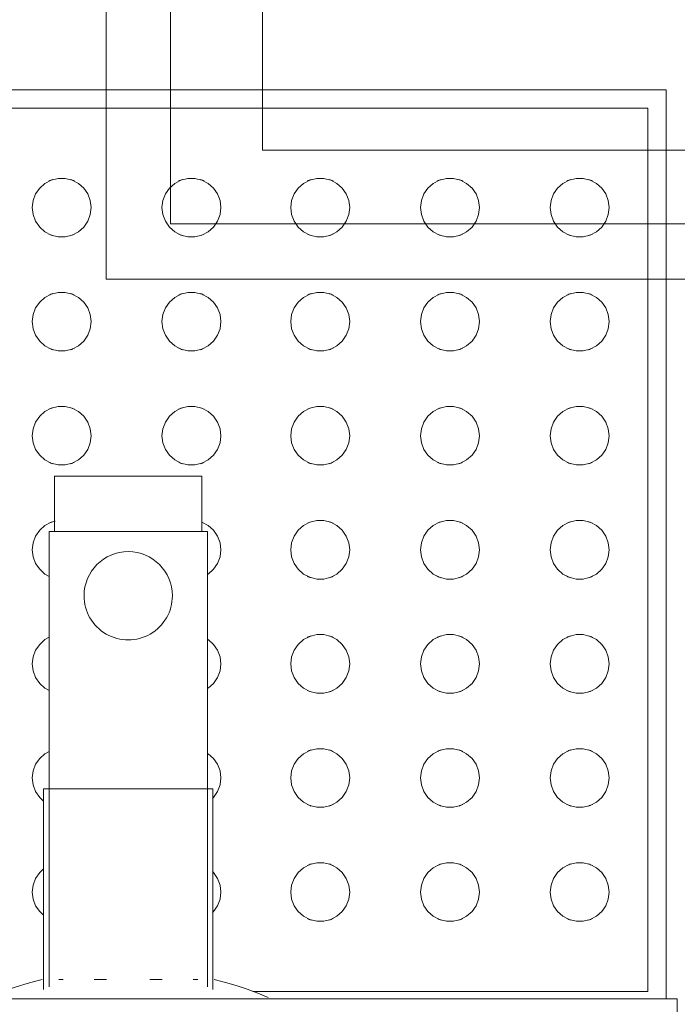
# Model space of a CAD drawing. Header units: metres. Extents: x 1.8 to 43.6, y -74.3 to -47.
# Tile 9 of 256: x 6.883 to 7.062, y -70.965 to -70.698. Entities that reach past the tile are written whole.
import ezdxf

# ---------------------------------------------------------------- set-up
doc = ezdxf.new("R2010")
doc.units = ezdxf.units.M
doc.layers.add('A-GENM', color=7, linetype='Continuous', lineweight=18)
doc.layers.add('E-LITE-EQPM', color=7, linetype='Continuous', lineweight=18)

# ---------------------------------------------------------------- blocks, each defined once
blk = doc.blocks.new('Grupo1_TIP_19dez18_BebedouroRefrig_BebedouroIndustrial100litros_ABDI-MDIC - Grupo1_TIP_19dez18_BebedouroRefrig_BebedouroIndustrial100litros_ABDI-MDIC-5384539-TÉRREO _0_32m - FRIGORÍFICA')
at = {"layer": 'A-GENM', "color": 253, "true_color": 0xaaaaaa}
for p, q in [((-0.343, 0.243), (-0.343, -0.243)), ((-0.343, -0.243), (0.343, -0.243)), ((-0.34, -0.49), (-0.34, -0.24299)), ((-0.335, -0.485), (-0.335, -0.245)), ((-0.335, -0.245), (-0.22768, -0.245)), ((-0.21681, -0.2455), (-0.21681, -0.3)), ((-0.17081, -0.3), (-0.17081, -0.2455)), ((-0.21714, -0.24819), (-0.21719, -0.24819)), ((-0.21714, -0.24819), (-0.21719, -0.24819)), ((-0.21531, -0.24623), (-0.21531, -0.37)), ((-0.21147, -0.24819), (-0.21272, -0.24819)), ((-0.19969, -0.24819), (-0.20307, -0.24819)), ((-0.18455, -0.24819), (-0.18794, -0.24819)), ((-0.17494, -0.24819), (-0.17616, -0.24819)), ((-0.17231, -0.37), (-0.17231, -0.24623)), ((-0.21681, -0.3), (-0.17081, -0.3)), ((-0.21531, -0.37), (-0.17231, -0.37)), ((-0.21381, -0.37), (-0.21381, -0.385)), ((-0.17381, -0.385), (-0.17381, -0.37)), ((-0.21381, -0.385), (-0.17381, -0.385)), ((0.335, -0.485), (-0.335, -0.485)), ((0.34, -0.49), (-0.34, -0.49))]:
    blk.add_line(p, q, dxfattribs=at)
at = {"layer": 'A-GENM', "color": 253, "true_color": 0xaaaaaa, "flags": 128}
for points in [[(-0.21719, -0.24819), (-0.2202, -0.24745), (-0.22318, -0.24659), (-0.22612, -0.24562), (-0.22902, -0.24452), (-0.23188, -0.24331)], [(-0.15507, -0.243), (-0.15754, -0.24409), (-0.16042, -0.24523), (-0.16335, -0.24625), (-0.16632, -0.24715), (-0.16932, -0.24793), (-0.17044, -0.24819)], [(-0.32448, -0.272), (-0.32424, -0.27009), (-0.32356, -0.26828), (-0.32246, -0.2667), (-0.32102, -0.26542), (-0.31931, -0.26452), (-0.31744, -0.26406), (-0.31551, -0.26406), (-0.31364, -0.26452), (-0.31193, -0.26542), (-0.31049, -0.2667), (-0.30939, -0.26828), (-0.30871, -0.27009), (-0.30848, -0.272)], [(-0.28923, -0.272), (-0.289, -0.27009), (-0.28831, -0.26828), (-0.28722, -0.2667), (-0.28577, -0.26542), (-0.28407, -0.26452), (-0.28219, -0.26406), (-0.28027, -0.26406), (-0.27839, -0.26452), (-0.27669, -0.26542), (-0.27524, -0.2667), (-0.27415, -0.26828), (-0.27346, -0.27009), (-0.27323, -0.272)], [(-0.25398, -0.272), (-0.25375, -0.27009), (-0.25307, -0.26828), (-0.25197, -0.2667), (-0.25053, -0.26542), (-0.24882, -0.26452), (-0.24695, -0.26406), (-0.24502, -0.26406), (-0.24315, -0.26452), (-0.24144, -0.26542), (-0.24, -0.2667), (-0.2389, -0.26828), (-0.23822, -0.27009), (-0.23798, -0.272)], [(-0.21898, -0.272), (-0.21875, -0.27009), (-0.21807, -0.26828), (-0.21697, -0.2667), (-0.21674, -0.26644)], [(-0.17078, -0.26572), (-0.16975, -0.2667), (-0.16865, -0.26828), (-0.16797, -0.27009), (-0.16774, -0.272)], [(-0.30848, -0.272), (-0.30871, -0.27391), (-0.30939, -0.27572), (-0.31049, -0.2773), (-0.31193, -0.27858), (-0.31364, -0.27948), (-0.31551, -0.27994), (-0.31744, -0.27994), (-0.31931, -0.27948), (-0.32102, -0.27858), (-0.32246, -0.2773), (-0.32356, -0.27572), (-0.32424, -0.27391), (-0.32448, -0.272)], [(-0.27323, -0.272), (-0.27346, -0.27391), (-0.27415, -0.27572), (-0.27524, -0.2773), (-0.27669, -0.27858), (-0.27839, -0.27948), (-0.28027, -0.27994), (-0.28219, -0.27994), (-0.28407, -0.27948), (-0.28577, -0.27858), (-0.28722, -0.2773), (-0.28831, -0.27572), (-0.289, -0.27391), (-0.28923, -0.272)], [(-0.23798, -0.272), (-0.23822, -0.27391), (-0.2389, -0.27572), (-0.24, -0.2773), (-0.24144, -0.27858), (-0.24315, -0.27948), (-0.24502, -0.27994), (-0.24695, -0.27994), (-0.24882, -0.27948), (-0.25053, -0.27858), (-0.25197, -0.2773), (-0.25307, -0.27572), (-0.25375, -0.27391), (-0.25398, -0.272)], [(-0.21674, -0.27756), (-0.21697, -0.2773), (-0.21807, -0.27572), (-0.21875, -0.27391), (-0.21898, -0.272)], [(-0.16774, -0.272), (-0.16797, -0.27391), (-0.16865, -0.27572), (-0.16975, -0.2773), (-0.17078, -0.27828)], [(-0.32448, -0.303), (-0.32424, -0.30109), (-0.32356, -0.29928), (-0.32246, -0.2977), (-0.32102, -0.29642), (-0.31931, -0.29552), (-0.31744, -0.29506), (-0.31551, -0.29506), (-0.31364, -0.29552), (-0.31193, -0.29642), (-0.31049, -0.2977), (-0.30939, -0.29928), (-0.30871, -0.30109), (-0.30848, -0.303)], [(-0.28923, -0.303), (-0.289, -0.30109), (-0.28831, -0.29928), (-0.28722, -0.2977), (-0.28577, -0.29642), (-0.28407, -0.29552), (-0.28219, -0.29506), (-0.28027, -0.29506), (-0.27839, -0.29552), (-0.27669, -0.29642), (-0.27524, -0.2977), (-0.27415, -0.29928), (-0.27346, -0.30109), (-0.27323, -0.303)], [(-0.25398, -0.303), (-0.25375, -0.30109), (-0.25307, -0.29928), (-0.25197, -0.2977), (-0.25053, -0.29642), (-0.24882, -0.29552), (-0.24695, -0.29506), (-0.24502, -0.29506), (-0.24315, -0.29552), (-0.24144, -0.29642), (-0.24, -0.2977), (-0.2389, -0.29928), (-0.23822, -0.30109), (-0.23798, -0.303)], [(-0.17078, -0.29672), (-0.16975, -0.2977), (-0.16865, -0.29928), (-0.16797, -0.30109), (-0.16774, -0.303)], [(-0.21898, -0.303), (-0.21875, -0.30109), (-0.21807, -0.29928), (-0.21697, -0.2977), (-0.21674, -0.29744)], [(-0.30848, -0.303), (-0.30871, -0.30491), (-0.30939, -0.30672), (-0.31049, -0.3083), (-0.31193, -0.30958), (-0.31364, -0.31048), (-0.31551, -0.31094), (-0.31744, -0.31094), (-0.31931, -0.31048), (-0.32102, -0.30958), (-0.32246, -0.3083), (-0.32356, -0.30672), (-0.32424, -0.30491), (-0.32448, -0.303)], [(-0.27323, -0.303), (-0.27346, -0.30491), (-0.27415, -0.30672), (-0.27524, -0.3083), (-0.27669, -0.30958), (-0.27839, -0.31048), (-0.28027, -0.31094), (-0.28219, -0.31094), (-0.28407, -0.31048), (-0.28577, -0.30958), (-0.28722, -0.3083), (-0.28831, -0.30672), (-0.289, -0.30491), (-0.28923, -0.303)], [(-0.23798, -0.303), (-0.23822, -0.30491), (-0.2389, -0.30672), (-0.24, -0.3083), (-0.24144, -0.30958), (-0.24315, -0.31048), (-0.24502, -0.31094), (-0.24695, -0.31094), (-0.24882, -0.31048), (-0.25053, -0.30958), (-0.25197, -0.3083), (-0.25307, -0.30672), (-0.25375, -0.30491), (-0.25398, -0.303)], [(-0.21553, -0.30958), (-0.21697, -0.3083), (-0.21807, -0.30672), (-0.21875, -0.30491), (-0.21898, -0.303)], [(-0.16774, -0.303), (-0.16797, -0.30491), (-0.16865, -0.30672), (-0.16975, -0.3083), (-0.17119, -0.30958), (-0.17229, -0.31022)], [(-0.32448, -0.334), (-0.32424, -0.33209), (-0.32356, -0.33028), (-0.32246, -0.3287), (-0.32102, -0.32742), (-0.31931, -0.32652), (-0.31744, -0.32606), (-0.31551, -0.32606), (-0.31364, -0.32652), (-0.31193, -0.32742), (-0.31049, -0.3287), (-0.30939, -0.33028), (-0.30871, -0.33209), (-0.30848, -0.334)], [(-0.28923, -0.334), (-0.289, -0.33209), (-0.28831, -0.33028), (-0.28722, -0.3287), (-0.28577, -0.32742), (-0.28407, -0.32652), (-0.28219, -0.32606), (-0.28027, -0.32606), (-0.27839, -0.32652), (-0.27669, -0.32742), (-0.27524, -0.3287), (-0.27415, -0.33028), (-0.27346, -0.33209), (-0.27323, -0.334)], [(-0.25398, -0.334), (-0.25375, -0.33209), (-0.25307, -0.33028), (-0.25197, -0.3287), (-0.25053, -0.32742), (-0.24882, -0.32652), (-0.24695, -0.32606), (-0.24502, -0.32606), (-0.24315, -0.32652), (-0.24144, -0.32742), (-0.24, -0.3287), (-0.2389, -0.33028), (-0.23822, -0.33209), (-0.23798, -0.334)], [(-0.21898, -0.334), (-0.21875, -0.33209), (-0.21807, -0.33028), (-0.21697, -0.3287), (-0.21553, -0.32742)], [(-0.17229, -0.32678), (-0.17119, -0.32742), (-0.16975, -0.3287), (-0.16865, -0.33028), (-0.16797, -0.33209), (-0.16774, -0.334)], [(-0.30848, -0.334), (-0.30871, -0.33591), (-0.30939, -0.33772), (-0.31049, -0.3393), (-0.31193, -0.34058), (-0.31364, -0.34148), (-0.31551, -0.34194), (-0.31744, -0.34194), (-0.31931, -0.34148), (-0.32102, -0.34058), (-0.32246, -0.3393), (-0.32356, -0.33772), (-0.32424, -0.33591), (-0.32448, -0.334)], [(-0.27323, -0.334), (-0.27346, -0.33591), (-0.27415, -0.33772), (-0.27524, -0.3393), (-0.27669, -0.34058), (-0.27839, -0.34148), (-0.28027, -0.34194), (-0.28219, -0.34194), (-0.28407, -0.34148), (-0.28577, -0.34058), (-0.28722, -0.3393), (-0.28831, -0.33772), (-0.289, -0.33591), (-0.28923, -0.334)], [(-0.23798, -0.334), (-0.23822, -0.33591), (-0.2389, -0.33772), (-0.24, -0.3393), (-0.24144, -0.34058), (-0.24315, -0.34148), (-0.24502, -0.34194), (-0.24695, -0.34194), (-0.24882, -0.34148), (-0.25053, -0.34058), (-0.25197, -0.3393), (-0.25307, -0.33772), (-0.25375, -0.33591), (-0.25398, -0.334)], [(-0.21553, -0.34058), (-0.21697, -0.3393), (-0.21807, -0.33772), (-0.21875, -0.33591), (-0.21898, -0.334)], [(-0.16774, -0.334), (-0.16797, -0.33591), (-0.16865, -0.33772), (-0.16975, -0.3393), (-0.17119, -0.34058), (-0.17229, -0.34122)], [(-0.32448, -0.365), (-0.32424, -0.36309), (-0.32356, -0.36128), (-0.32246, -0.3597), (-0.32102, -0.35842), (-0.31931, -0.35752), (-0.31744, -0.35706), (-0.31551, -0.35706), (-0.31364, -0.35752), (-0.31193, -0.35842), (-0.31049, -0.3597), (-0.30939, -0.36128), (-0.30871, -0.36309), (-0.30848, -0.365)], [(-0.28923, -0.365), (-0.289, -0.36309), (-0.28831, -0.36128), (-0.28722, -0.3597), (-0.28577, -0.35842), (-0.28407, -0.35752), (-0.28219, -0.35706), (-0.28027, -0.35706), (-0.27839, -0.35752), (-0.27669, -0.35842), (-0.27524, -0.3597), (-0.27415, -0.36128), (-0.27346, -0.36309), (-0.27323, -0.365)], [(-0.25398, -0.365), (-0.25375, -0.36309), (-0.25307, -0.36128), (-0.25197, -0.3597), (-0.25053, -0.35842), (-0.24882, -0.35752), (-0.24695, -0.35706), (-0.24502, -0.35706), (-0.24315, -0.35752), (-0.24144, -0.35842), (-0.24, -0.3597), (-0.2389, -0.36128), (-0.23822, -0.36309), (-0.23798, -0.365)], [(-0.21898, -0.365), (-0.21875, -0.36309), (-0.21807, -0.36128), (-0.21697, -0.3597), (-0.21553, -0.35842)], [(-0.17229, -0.35778), (-0.17119, -0.35842), (-0.16975, -0.3597), (-0.16865, -0.36128), (-0.16797, -0.36309), (-0.16774, -0.365)], [(-0.30848, -0.365), (-0.30871, -0.36691), (-0.30939, -0.36872), (-0.31049, -0.3703), (-0.31193, -0.37158), (-0.31364, -0.37248), (-0.31551, -0.37294), (-0.31744, -0.37294), (-0.31931, -0.37248), (-0.32102, -0.37158), (-0.32246, -0.3703), (-0.32356, -0.36872), (-0.32424, -0.36691), (-0.32448, -0.365)], [(-0.27323, -0.365), (-0.27346, -0.36691), (-0.27415, -0.36872), (-0.27524, -0.3703), (-0.27669, -0.37158), (-0.27839, -0.37248), (-0.28027, -0.37294), (-0.28219, -0.37294), (-0.28407, -0.37248), (-0.28577, -0.37158), (-0.28722, -0.3703), (-0.28831, -0.36872), (-0.289, -0.36691), (-0.28923, -0.365)], [(-0.23798, -0.365), (-0.23822, -0.36691), (-0.2389, -0.36872), (-0.24, -0.3703), (-0.24144, -0.37158), (-0.24315, -0.37248), (-0.24502, -0.37294), (-0.24695, -0.37294), (-0.24882, -0.37248), (-0.25053, -0.37158), (-0.25197, -0.3703), (-0.25307, -0.36872), (-0.25375, -0.36691), (-0.25398, -0.365)], [(-0.21382, -0.37248), (-0.21553, -0.37158), (-0.21697, -0.3703), (-0.21807, -0.36872), (-0.21875, -0.36691), (-0.21898, -0.365)], [(-0.16774, -0.365), (-0.16797, -0.36691), (-0.16865, -0.36872), (-0.16975, -0.3703), (-0.17119, -0.37158), (-0.1729, -0.37248), (-0.17392, -0.37279)], [(-0.32448, -0.396), (-0.32424, -0.39409), (-0.32356, -0.39228), (-0.32246, -0.3907), (-0.32102, -0.38942), (-0.31931, -0.38852), (-0.31744, -0.38806), (-0.31551, -0.38806), (-0.31364, -0.38852), (-0.31193, -0.38942), (-0.31049, -0.3907), (-0.30939, -0.39228), (-0.30871, -0.39409), (-0.30848, -0.396)], [(-0.28923, -0.396), (-0.289, -0.39409), (-0.28831, -0.39228), (-0.28722, -0.3907), (-0.28577, -0.38942), (-0.28407, -0.38852), (-0.28219, -0.38806), (-0.28027, -0.38806), (-0.27839, -0.38852), (-0.27669, -0.38942), (-0.27524, -0.3907), (-0.27415, -0.39228), (-0.27346, -0.39409), (-0.27323, -0.396)], [(-0.25398, -0.396), (-0.25375, -0.39409), (-0.25307, -0.39228), (-0.25197, -0.3907), (-0.25053, -0.38942), (-0.24882, -0.38852), (-0.24695, -0.38806), (-0.24502, -0.38806), (-0.24315, -0.38852), (-0.24144, -0.38942), (-0.24, -0.3907), (-0.2389, -0.39228), (-0.23822, -0.39409), (-0.23798, -0.396)], [(-0.21898, -0.396), (-0.21875, -0.39409), (-0.21807, -0.39228), (-0.21697, -0.3907), (-0.21553, -0.38942), (-0.21382, -0.38852), (-0.21195, -0.38806), (-0.21002, -0.38806), (-0.20815, -0.38852), (-0.20644, -0.38942), (-0.205, -0.3907), (-0.2039, -0.39228), (-0.20322, -0.39409), (-0.20298, -0.396)], [(-0.18374, -0.396), (-0.18351, -0.39409), (-0.18282, -0.39228), (-0.18173, -0.3907), (-0.18028, -0.38942), (-0.17857, -0.38852), (-0.1767, -0.38806), (-0.17477, -0.38806), (-0.1729, -0.38852), (-0.17119, -0.38942), (-0.16975, -0.3907), (-0.16865, -0.39228), (-0.16797, -0.39409), (-0.16774, -0.396)], [(-0.30848, -0.396), (-0.30871, -0.39791), (-0.30939, -0.39972), (-0.31049, -0.4013), (-0.31193, -0.40258), (-0.31364, -0.40348), (-0.31551, -0.40394), (-0.31744, -0.40394), (-0.31931, -0.40348), (-0.32102, -0.40258), (-0.32246, -0.4013), (-0.32356, -0.39972), (-0.32424, -0.39791), (-0.32448, -0.396)], [(-0.27323, -0.396), (-0.27346, -0.39791), (-0.27415, -0.39972), (-0.27524, -0.4013), (-0.27669, -0.40258), (-0.27839, -0.40348), (-0.28027, -0.40394), (-0.28219, -0.40394), (-0.28407, -0.40348), (-0.28577, -0.40258), (-0.28722, -0.4013), (-0.28831, -0.39972), (-0.289, -0.39791), (-0.28923, -0.396)], [(-0.23798, -0.396), (-0.23822, -0.39791), (-0.2389, -0.39972), (-0.24, -0.4013), (-0.24144, -0.40258), (-0.24315, -0.40348), (-0.24502, -0.40394), (-0.24695, -0.40394), (-0.24882, -0.40348), (-0.25053, -0.40258), (-0.25197, -0.4013), (-0.25307, -0.39972), (-0.25375, -0.39791), (-0.25398, -0.396)], [(-0.20298, -0.396), (-0.20322, -0.39791), (-0.2039, -0.39972), (-0.205, -0.4013), (-0.20644, -0.40258), (-0.20815, -0.40348), (-0.21002, -0.40394), (-0.21195, -0.40394), (-0.21382, -0.40348), (-0.21553, -0.40258), (-0.21697, -0.4013), (-0.21807, -0.39972), (-0.21875, -0.39791), (-0.21898, -0.396)], [(-0.16774, -0.396), (-0.16797, -0.39791), (-0.16865, -0.39972), (-0.16975, -0.4013), (-0.17119, -0.40258), (-0.1729, -0.40348), (-0.17477, -0.40394), (-0.1767, -0.40394), (-0.17857, -0.40348), (-0.18028, -0.40258), (-0.18173, -0.4013), (-0.18282, -0.39972), (-0.18351, -0.39791), (-0.18374, -0.396)], [(-0.32448, -0.427), (-0.32424, -0.42509), (-0.32356, -0.42328), (-0.32246, -0.4217), (-0.32102, -0.42042), (-0.31931, -0.41952), (-0.31744, -0.41906), (-0.31551, -0.41906), (-0.31364, -0.41952), (-0.31193, -0.42042), (-0.31049, -0.4217), (-0.30939, -0.42328), (-0.30871, -0.42509), (-0.30848, -0.427)], [(-0.28923, -0.427), (-0.289, -0.42509), (-0.28831, -0.42328), (-0.28722, -0.4217), (-0.28577, -0.42042), (-0.28407, -0.41952), (-0.28219, -0.41906), (-0.28027, -0.41906), (-0.27839, -0.41952), (-0.27669, -0.42042), (-0.27524, -0.4217), (-0.27415, -0.42328), (-0.27346, -0.42509), (-0.27323, -0.427)], [(-0.25398, -0.427), (-0.25375, -0.42509), (-0.25307, -0.42328), (-0.25197, -0.4217), (-0.25053, -0.42042), (-0.24882, -0.41952), (-0.24695, -0.41906), (-0.24502, -0.41906), (-0.24315, -0.41952), (-0.24144, -0.42042), (-0.24, -0.4217), (-0.2389, -0.42328), (-0.23822, -0.42509), (-0.23798, -0.427)], [(-0.21898, -0.427), (-0.21875, -0.42509), (-0.21807, -0.42328), (-0.21697, -0.4217), (-0.21553, -0.42042), (-0.21382, -0.41952), (-0.21195, -0.41906), (-0.21002, -0.41906), (-0.20815, -0.41952), (-0.20644, -0.42042), (-0.205, -0.4217), (-0.2039, -0.42328), (-0.20322, -0.42509), (-0.20298, -0.427)], [(-0.18374, -0.427), (-0.18351, -0.42509), (-0.18282, -0.42328), (-0.18173, -0.4217), (-0.18028, -0.42042), (-0.17857, -0.41952), (-0.1767, -0.41906), (-0.17477, -0.41906), (-0.1729, -0.41952), (-0.17119, -0.42042), (-0.16975, -0.4217), (-0.16865, -0.42328), (-0.16797, -0.42509), (-0.16774, -0.427)], [(-0.30848, -0.427), (-0.30871, -0.42891), (-0.30939, -0.43072), (-0.31049, -0.4323), (-0.31193, -0.43358), (-0.31364, -0.43448), (-0.31551, -0.43494), (-0.31744, -0.43494), (-0.31931, -0.43448), (-0.32102, -0.43358), (-0.32246, -0.4323), (-0.32356, -0.43072), (-0.32424, -0.42891), (-0.32448, -0.427)], [(-0.27323, -0.427), (-0.27346, -0.42891), (-0.27415, -0.43072), (-0.27524, -0.4323), (-0.27669, -0.43358), (-0.27839, -0.43448), (-0.28027, -0.43494), (-0.28219, -0.43494), (-0.28407, -0.43448), (-0.28577, -0.43358), (-0.28722, -0.4323), (-0.28831, -0.43072), (-0.289, -0.42891), (-0.28923, -0.427)], [(-0.23798, -0.427), (-0.23822, -0.42891), (-0.2389, -0.43072), (-0.24, -0.4323), (-0.24144, -0.43358), (-0.24315, -0.43448), (-0.24502, -0.43494), (-0.24695, -0.43494), (-0.24882, -0.43448), (-0.25053, -0.43358), (-0.25197, -0.4323), (-0.25307, -0.43072), (-0.25375, -0.42891), (-0.25398, -0.427)], [(-0.20298, -0.427), (-0.20322, -0.42891), (-0.2039, -0.43072), (-0.205, -0.4323), (-0.20644, -0.43358), (-0.20815, -0.43448), (-0.21002, -0.43494), (-0.21195, -0.43494), (-0.21382, -0.43448), (-0.21553, -0.43358), (-0.21697, -0.4323), (-0.21807, -0.43072), (-0.21875, -0.42891), (-0.21898, -0.427)], [(-0.16774, -0.427), (-0.16797, -0.42891), (-0.16865, -0.43072), (-0.16975, -0.4323), (-0.17119, -0.43358), (-0.1729, -0.43448), (-0.17477, -0.43494), (-0.1767, -0.43494), (-0.17857, -0.43448), (-0.18028, -0.43358), (-0.18173, -0.4323), (-0.18282, -0.43072), (-0.18351, -0.42891), (-0.18374, -0.427)], [(-0.32448, -0.458), (-0.32424, -0.45609), (-0.32356, -0.45428), (-0.32246, -0.4527), (-0.32102, -0.45142), (-0.31931, -0.45052), (-0.31744, -0.45006), (-0.31551, -0.45006), (-0.31364, -0.45052), (-0.31193, -0.45142), (-0.31049, -0.4527), (-0.30939, -0.45428), (-0.30871, -0.45609), (-0.30848, -0.458)], [(-0.28923, -0.458), (-0.289, -0.45609), (-0.28831, -0.45428), (-0.28722, -0.4527), (-0.28577, -0.45142), (-0.28407, -0.45052), (-0.28219, -0.45006), (-0.28027, -0.45006), (-0.27839, -0.45052), (-0.27669, -0.45142), (-0.27524, -0.4527), (-0.27415, -0.45428), (-0.27346, -0.45609), (-0.27323, -0.458)], [(-0.25398, -0.458), (-0.25375, -0.45609), (-0.25307, -0.45428), (-0.25197, -0.4527), (-0.25053, -0.45142), (-0.24882, -0.45052), (-0.24695, -0.45006), (-0.24502, -0.45006), (-0.24315, -0.45052), (-0.24144, -0.45142), (-0.24, -0.4527), (-0.2389, -0.45428), (-0.23822, -0.45609), (-0.23798, -0.458)], [(-0.21898, -0.458), (-0.21875, -0.45609), (-0.21807, -0.45428), (-0.21697, -0.4527), (-0.21553, -0.45142), (-0.21382, -0.45052), (-0.21195, -0.45006), (-0.21002, -0.45006), (-0.20815, -0.45052), (-0.20644, -0.45142), (-0.205, -0.4527), (-0.2039, -0.45428), (-0.20322, -0.45609), (-0.20298, -0.458)], [(-0.18374, -0.458), (-0.18351, -0.45609), (-0.18282, -0.45428), (-0.18173, -0.4527), (-0.18028, -0.45142), (-0.17857, -0.45052), (-0.1767, -0.45006), (-0.17477, -0.45006), (-0.1729, -0.45052), (-0.17119, -0.45142), (-0.16975, -0.4527), (-0.16865, -0.45428), (-0.16797, -0.45609), (-0.16774, -0.458)], [(-0.30848, -0.458), (-0.30871, -0.45991), (-0.30939, -0.46172), (-0.31049, -0.4633), (-0.31193, -0.46458), (-0.31364, -0.46548), (-0.31551, -0.46594), (-0.31744, -0.46594), (-0.31931, -0.46548), (-0.32102, -0.46458), (-0.32246, -0.4633), (-0.32356, -0.46172), (-0.32424, -0.45991), (-0.32448, -0.458)], [(-0.27323, -0.458), (-0.27346, -0.45991), (-0.27415, -0.46172), (-0.27524, -0.4633), (-0.27669, -0.46458), (-0.27839, -0.46548), (-0.28027, -0.46594), (-0.28219, -0.46594), (-0.28407, -0.46548), (-0.28577, -0.46458), (-0.28722, -0.4633), (-0.28831, -0.46172), (-0.289, -0.45991), (-0.28923, -0.458)], [(-0.23798, -0.458), (-0.23822, -0.45991), (-0.2389, -0.46172), (-0.24, -0.4633), (-0.24144, -0.46458), (-0.24315, -0.46548), (-0.24502, -0.46594), (-0.24695, -0.46594), (-0.24882, -0.46548), (-0.25053, -0.46458), (-0.25197, -0.4633), (-0.25307, -0.46172), (-0.25375, -0.45991), (-0.25398, -0.458)], [(-0.20298, -0.458), (-0.20322, -0.45991), (-0.2039, -0.46172), (-0.205, -0.4633), (-0.20644, -0.46458), (-0.20815, -0.46548), (-0.21002, -0.46594), (-0.21195, -0.46594), (-0.21382, -0.46548), (-0.21553, -0.46458), (-0.21697, -0.4633), (-0.21807, -0.46172), (-0.21875, -0.45991), (-0.21898, -0.458)], [(-0.16774, -0.458), (-0.16797, -0.45991), (-0.16865, -0.46172), (-0.16975, -0.4633), (-0.17119, -0.46458), (-0.1729, -0.46548), (-0.17477, -0.46594), (-0.1767, -0.46594), (-0.17857, -0.46548), (-0.18028, -0.46458), (-0.18173, -0.4633), (-0.18282, -0.46172), (-0.18351, -0.45991), (-0.18374, -0.458)]]:
    blk.add_lwpolyline(points, dxfattribs=at)
at = {"layer": 'A-GENM', "color": 253, "true_color": 0xaaaaaa}
for centre, radius, start, end in [((-0.31648, -0.272), 0.008, 107.7069, 115.8856), ((-0.31648, -0.272), 0.008, 64.1144, 72.2931), ((-0.28123, -0.272), 0.008, 107.7069, 115.8856), ((-0.28123, -0.272), 0.008, 64.1144, 72.2931), ((-0.24598, -0.272), 0.008, 107.7069, 115.8856), ((-0.24598, -0.272), 0.008, 64.1144, 72.2931), ((-0.31648, -0.272), 0.008, 244.1144, 252.2931), ((-0.31648, -0.272), 0.008, 287.7069, 295.8856), ((-0.28123, -0.272), 0.008, 244.1144, 252.2931), ((-0.28123, -0.272), 0.008, 287.7069, 295.8856), ((-0.24598, -0.272), 0.008, 244.1144, 252.2931), ((-0.24598, -0.272), 0.008, 287.7069, 295.8856), ((-0.31648, -0.303), 0.008, 107.7069, 115.8856), ((-0.31648, -0.303), 0.008, 64.1144, 72.2931), ((-0.28123, -0.303), 0.008, 107.7069, 115.8856), ((-0.28123, -0.303), 0.008, 64.1144, 72.2931), ((-0.24598, -0.303), 0.008, 107.7069, 115.8856), ((-0.24598, -0.303), 0.008, 64.1144, 72.2931), ((-0.31648, -0.303), 0.008, 244.1144, 252.2931), ((-0.31648, -0.303), 0.008, 287.7069, 295.8856), ((-0.28123, -0.303), 0.008, 244.1144, 252.2931), ((-0.28123, -0.303), 0.008, 287.7069, 295.8856), ((-0.24598, -0.303), 0.008, 244.1144, 252.2931), ((-0.24598, -0.303), 0.008, 287.7069, 295.8856), ((-0.31648, -0.334), 0.008, 107.7069, 115.8856), ((-0.31648, -0.334), 0.008, 64.1144, 72.2931), ((-0.28123, -0.334), 0.008, 107.7069, 115.8856), ((-0.28123, -0.334), 0.008, 64.1144, 72.2931), ((-0.24598, -0.334), 0.008, 107.7069, 115.8856), ((-0.24598, -0.334), 0.008, 64.1144, 72.2931), ((-0.31648, -0.334), 0.008, 244.1144, 252.2931), ((-0.31648, -0.334), 0.008, 287.7069, 295.8856), ((-0.28123, -0.334), 0.008, 244.1144, 252.2931), ((-0.28123, -0.334), 0.008, 287.7069, 295.8856), ((-0.24598, -0.334), 0.008, 244.1144, 252.2931), ((-0.24598, -0.334), 0.008, 287.7069, 295.8856), ((-0.19381, -0.3525), 0.012, 360, 180), ((-0.19381, -0.3525), 0.012, 180, 360), ((-0.31648, -0.365), 0.008, 107.7069, 115.8856), ((-0.31648, -0.365), 0.008, 64.1144, 72.2931), ((-0.28123, -0.365), 0.008, 107.7069, 115.8856), ((-0.28123, -0.365), 0.008, 64.1144, 72.2931), ((-0.24598, -0.365), 0.008, 107.7069, 115.8856), ((-0.24598, -0.365), 0.008, 64.1144, 72.2931), ((-0.31648, -0.365), 0.008, 244.1144, 252.2931), ((-0.31648, -0.365), 0.008, 287.7069, 295.8856), ((-0.28123, -0.365), 0.008, 244.1144, 252.2931), ((-0.28123, -0.365), 0.008, 287.7069, 295.8856), ((-0.24598, -0.365), 0.008, 244.1144, 252.2931), ((-0.24598, -0.365), 0.008, 287.7069, 295.8856), ((-0.17574, -0.365), 0.008, 287.7069, 295.8856), ((-0.31648, -0.396), 0.008, 107.7069, 115.8856), ((-0.31648, -0.396), 0.008, 64.1144, 72.2931), ((-0.28123, -0.396), 0.008, 107.7069, 115.8856), ((-0.28123, -0.396), 0.008, 64.1144, 72.2931), ((-0.24598, -0.396), 0.008, 107.7069, 115.8856), ((-0.24598, -0.396), 0.008, 64.1144, 72.2931), ((-0.21098, -0.396), 0.008, 107.7069, 115.8856), ((-0.21098, -0.396), 0.008, 64.1144, 72.2931), ((-0.17574, -0.396), 0.008, 107.7069, 115.8856), ((-0.17574, -0.396), 0.008, 64.1144, 72.2931), ((-0.31648, -0.396), 0.008, 244.1144, 252.2931), ((-0.31648, -0.396), 0.008, 287.7069, 295.8856), ((-0.28123, -0.396), 0.008, 244.1144, 252.2931), ((-0.28123, -0.396), 0.008, 287.7069, 295.8856), ((-0.24598, -0.396), 0.008, 244.1144, 252.2931), ((-0.24598, -0.396), 0.008, 287.7069, 295.8856), ((-0.21098, -0.396), 0.008, 244.1144, 252.2931), ((-0.21098, -0.396), 0.008, 287.7069, 295.8856), ((-0.17574, -0.396), 0.008, 244.1144, 252.2931), ((-0.17574, -0.396), 0.008, 287.7069, 295.8856), ((-0.31648, -0.427), 0.008, 107.7069, 115.8856), ((-0.31648, -0.427), 0.008, 64.1144, 72.2931), ((-0.28123, -0.427), 0.008, 107.7069, 115.8856), ((-0.28123, -0.427), 0.008, 64.1144, 72.2931), ((-0.24598, -0.427), 0.008, 107.7069, 115.8856), ((-0.24598, -0.427), 0.008, 64.1144, 72.2931), ((-0.21098, -0.427), 0.008, 107.7069, 115.8856), ((-0.21098, -0.427), 0.008, 64.1144, 72.2931), ((-0.17574, -0.427), 0.008, 107.7069, 115.8856), ((-0.17574, -0.427), 0.008, 64.1144, 72.2931), ((-0.31648, -0.427), 0.008, 244.1144, 252.2931), ((-0.31648, -0.427), 0.008, 287.7069, 295.8856), ((-0.28123, -0.427), 0.008, 244.1144, 252.2931), ((-0.28123, -0.427), 0.008, 287.7069, 295.8856), ((-0.24598, -0.427), 0.008, 244.1144, 252.2931), ((-0.24598, -0.427), 0.008, 287.7069, 295.8856), ((-0.21098, -0.427), 0.008, 244.1144, 252.2931), ((-0.21098, -0.427), 0.008, 287.7069, 295.8856), ((-0.17574, -0.427), 0.008, 244.1144, 252.2931), ((-0.17574, -0.427), 0.008, 287.7069, 295.8856), ((-0.31648, -0.458), 0.008, 107.7069, 115.8856), ((-0.31648, -0.458), 0.008, 64.1144, 72.2931), ((-0.28123, -0.458), 0.008, 107.7069, 115.8856), ((-0.28123, -0.458), 0.008, 64.1144, 72.2931), ((-0.24598, -0.458), 0.008, 107.7069, 115.8856), ((-0.24598, -0.458), 0.008, 64.1144, 72.2931), ((-0.21098, -0.458), 0.008, 107.7069, 115.8856), ((-0.21098, -0.458), 0.008, 64.1144, 72.2931), ((-0.17574, -0.458), 0.008, 107.7069, 115.8856), ((-0.17574, -0.458), 0.008, 64.1144, 72.2931), ((-0.31648, -0.458), 0.008, 244.1144, 252.2931), ((-0.31648, -0.458), 0.008, 287.7069, 295.8856), ((-0.28123, -0.458), 0.008, 244.1144, 252.2931), ((-0.28123, -0.458), 0.008, 287.7069, 295.8856), ((-0.24598, -0.458), 0.008, 244.1144, 252.2931), ((-0.24598, -0.458), 0.008, 287.7069, 295.8856), ((-0.21098, -0.458), 0.008, 244.1144, 252.2931), ((-0.21098, -0.458), 0.008, 287.7069, 295.8856), ((-0.17574, -0.458), 0.008, 244.1144, 252.2931), ((-0.17574, -0.458), 0.008, 287.7069, 295.8856)]:
    blk.add_arc(centre, radius, start, end, dxfattribs=at)
blk = doc.blocks.new('Light_-_LED_Recessed_fixture_-_Double_19510 - Light_-_LED_Recessed_fixture_-_Double_19510-V157-TÉRREO _0_32m - FRIGORÍFICA')
at = {"layer": 'E-LITE-EQPM', "color": 253, "true_color": 0xaaaaaa}
for p, q in [((-0.1425, 0.075), (-0.1425, -0.075)), ((0.1425, 0.075), (-0.1425, 0.075)), ((-0.1425, 0.075), (-0.1425, -0.075)), ((0.1425, 0.075), (-0.1425, 0.075)), ((0.1425, -0.075), (0.1425, 0.075)), ((0.1425, -0.075), (0.1425, 0.075)), ((0.125, 0.06), (-0.125, 0.06)), ((-0.125, 0.06), (-0.125, -0.06)), ((0.125, 0.06), (-0.125, 0.06)), ((-0.125, 0.06), (-0.125, -0.06)), ((0.125, -0.06), (0.125, 0.06)), ((0.125, -0.06), (0.125, 0.06)), ((0.1, 0.04), (-0.1, 0.04)), ((-0.1, 0.04), (-0.1, -0.04)), ((0.1, 0.04), (-0.1, 0.04)), ((-0.1, 0.04), (-0.1, -0.04)), ((0.1, -0.04), (0.1, 0.04)), ((0.1, -0.04), (0.1, 0.04)), ((-0.1, -0.04), (0.1, -0.04)), ((-0.1, -0.04), (0.1, -0.04)), ((-0.125, -0.06), (0.125, -0.06)), ((-0.125, -0.06), (0.125, -0.06)), ((-0.1425, -0.075), (0.1425, -0.075)), ((-0.1425, -0.075), (0.1425, -0.075))]:
    blk.add_line(p, q, dxfattribs=at)
blk = doc.blocks.new('4 GRE - ESCOLA DE CINEMA E AUDIOVISUAL CINE REX R07_rvt-1-TÉRREO _0_32m - FRIGORÍFICA')
at = {"layer": 'A-GENM', "color": 253, "lineweight": 18, "true_color": 0xaaaaaa, "rotation": 180}
blk.add_blockref('Grupo1_TIP_19dez18_BebedouroRefrig_BebedouroIndustrial100litros_ABDI-MDIC - Grupo1_TIP_19dez18_BebedouroRefrig_BebedouroIndustrial100litros_ABDI-MDIC-5384539-TÉRREO _0_32m - FRIGORÍFICA', (6.71867, -71.20694), dxfattribs=at)
at = {"layer": 'E-LITE-EQPM', "color": 253, "lineweight": 18, "true_color": 0xaaaaaa}
blk.add_blockref('Light_-_LED_Recessed_fixture_-_Double_19510 - Light_-_LED_Recessed_fixture_-_Double_19510-V157-TÉRREO _0_32m - FRIGORÍFICA', (7.049, -70.69338), dxfattribs=at)

msp = doc.modelspace()

# ---------------------------------------------------------------- block references
at = {"lineweight": 5}
msp.add_blockref('4 GRE - ESCOLA DE CINEMA E AUDIOVISUAL CINE REX R07_rvt-1-TÉRREO _0_32m - FRIGORÍFICA', (0, 0), dxfattribs=at)

doc.saveas('drawing.dxf')
